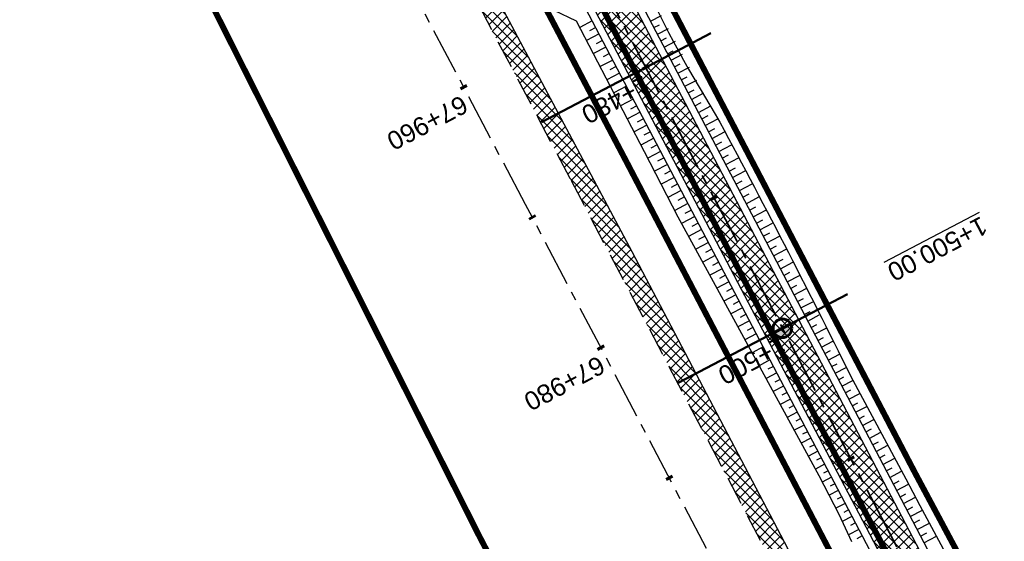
# Model space of a CAD drawing. Header units: metres. Extents: x 7529682 to 7533711, y 5721195 to 5727842.
# Tile 153 of 232: x 7530367 to 7530434, y 5726458 to 5726493. Entities that reach past the tile are written whole.
import ezdxf

# ---------------------------------------------------------------- set-up
doc = ezdxf.new("R2010")
doc.units = ezdxf.units.M
for name, pattern in [('817-dzialki-09-05-04$0$HIDDEN', [0.375, 0.25, -0.125]), ('ACAD_ISO05W100', [33, 24, -3, 0, -3, 0, -3]), ('CENTER', [50.8, 31.75, -6.35, 6.35, -6.35]), ('CENTER2', [28.575, 19.05, -3.175, 3.175, -3.175]), ('HIDDEN', [9.525, 6.35, -3.175])]:
    doc.linetypes.add(name, pattern=pattern)
for name, color, linetype in [('C-DROGI-SYTUACJA', 7, 'Continuous'), ('C-DROGI-SYTUACJA-ETYKIETY', 7, 'Continuous'), ('D-hatch-pobocza', 131, 'Continuous'), ('D-pobocza', 60, 'Continuous'), ('D-rowy', 160, 'Continuous'), ('D-skarpa', 2, 'Continuous'), ('D-skarpa-kreskowanie', 2, 'Continuous')]:
    doc.layers.add(name, color=color, linetype=linetype)
for name, color, linetype, lineweight, true_color in [('D-hatch-ciag-pieszo-rowerowy', 7, 'Continuous', 13, 0xff9f80), ('D-LR-etap-III', 7, '817-dzialki-09-05-04$0$HIDDEN', 50, 0x00008f), ('D-przekroje-pop', 7, 'Continuous', 50, 0x000099)]:
    doc.layers.add(name, color=color, linetype=linetype, lineweight=lineweight, true_color=true_color)
for name, color, linetype, lineweight in [('D-krawędzie', 3, 'Continuous', 30), ('D-obrzeża', 2, 'Continuous', 30), ('D-oś', 10, 'CENTER', 30), ('D-pas-drogowy', 7, 'ACAD_ISO05W100', 50)]:
    doc.layers.add(name, color=color, linetype=linetype, lineweight=lineweight)
doc.layers.add('poprzeczki', color=7, linetype='Continuous', true_color=0x0000c7)
doc.styles.get("Standard").update_dxf_attribs({"font": 'arial.ttf'})
pattern_1 = [(45, (0, 0), (-0.33675960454, 0.33675960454), []), (135, (0, 0), (-0.33675960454, -0.33675960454), [])]

# ---------------------------------------------------------------- blocks, each defined once
blk = doc.blocks.new('AeccTickLine')
at = {"color": 0, "linetype": 'ByBlock', "lineweight": -2}
blk.add_line((0, 1), (0, -1), dxfattribs=at)
blk = doc.blocks.new('kilometraz')
at = {"linetype": 'ByBlock', "lineweight": -2}
blk.add_hatch(color=0, dxfattribs=at).paths.add_polyline_path([(0, -0.28125, 0.41421356), (0.28125, 0, 0.41421356), (0, 0.28125)])
at = {"color": 0, "linetype": 'ByBlock', "lineweight": -2}
blk.add_line((0, 0.28125), (0, -0.28125), dxfattribs=at)
blk.add_circle((0, 0), 0.28125, dxfattribs=at)

msp = doc.modelspace()

# ---------------------------------------------------------------- hatches: boundary and pattern name
at = {"layer": 'D-hatch-ciag-pieszo-rowerowy'}
h = msp.add_hatch(dxfattribs=at)
h.set_pattern_fill('ANSI37', color=256, scale=0.15, style=0)
h.set_pattern_definition(pattern_1)
h.paths.add_polyline_path([(7530404.057, 5726502.584), (7530380.911, 5726546.861), (7530371.746, 5726564.106), (7530368.841, 5726564.244), (7530378.7, 5726545.696), (7530401.842, 5726501.425), (7530423.333, 5726460.444), (7530443.712, 5726421.565), (7530466.681, 5726377.574), (7530482.337, 5726347.963), (7530485.291, 5726347.724), (7530468.894, 5726378.737), (7530445.927, 5726422.724), (7530425.547, 5726461.605)])
at = {"layer": 'D-hatch-pobocza'}
h = msp.add_hatch(dxfattribs=at)
h.set_pattern_fill('ANSI37', color=256, scale=0.15, style=0)
h.set_pattern_definition(pattern_1)
h.paths.add_polyline_path([(7530484.05, 5726334.34), (7530471.92, 5726357.11), (7530458.95, 5726381.07), (7530447.57, 5726403.23), (7530435.55, 5726425.46), (7530424.34, 5726446.96), (7530408.22, 5726477.68), (7530396.72, 5726499.26), (7530381.74, 5726527.87), (7530371.44, 5726547.5), (7530359.58, 5726569.81), (7530349.42, 5726588.72), (7530332.29, 5726621.37), (7530323.72, 5726638.05), (7530306.54, 5726670.82), (7530298.56, 5726686.33), (7530287.26, 5726707.54), (7530284.291, 5726713.261), (7530282.67, 5726712.404), (7530284.501, 5726708.94), (7530291.376, 5726695.94), (7530296.046, 5726687.107), (7530304.464, 5726671.187), (7530316.604, 5726648.181), (7530333.058, 5726617.014), (7530350.004, 5726585.006), (7530367.258, 5726552.316), (7530385.763, 5726517.235), (7530404.054, 5726482.546), (7530421.087, 5726450.182), (7530442.442, 5726409.661), (7530463.421, 5726369.85), (7530489.269, 5726320.828), (7530506.412, 5726288.291), (7530524.315, 5726254.784), (7530540.549, 5726224.891), (7530548.273, 5726210.669), (7530551.697, 5726207.035), (7530543.21, 5726222.9), (7530538.34, 5726232.11), (7530533.7, 5726240.35), (7530511.95, 5726280.97), (7530499.24, 5726305.31)])

# ---------------------------------------------------------------- linework, layer by layer
at = {"layer": 'C-DROGI-SYTUACJA', "color": 10, "linetype": 'CENTER2', "lineweight": 35, "ltscale": 0.2}
msp.add_lwpolyline([(7530322.484, 5726654.998), (7530339.922, 5726621.886), (7530356.842, 5726589.483), (7530379.806, 5726546.279), (7530402.949, 5726502.005), (7530424.44, 5726461.025), (7530444.82, 5726422.144), (7530467.787, 5726378.156)], dxfattribs=at)
at = {"layer": 'D-krawędzie', "linetype": 'HIDDEN', "ltscale": 0.3}
msp.add_lwpolyline([(7530304.464, 5726671.187), (7530316.604, 5726648.181), (7530333.058, 5726617.014), (7530350.004, 5726585.006), (7530367.258, 5726552.316), (7530385.763, 5726517.235), (7530404.054, 5726482.546), (7530421.087, 5726450.182), (7530442.442, 5726409.661), (7530463.421, 5726369.85), (7530489.269, 5726320.828), (7530506.412, 5726288.291), (7530524.315, 5726254.784), (7530540.549, 5726224.891), (7530548.24, 5726210.73)], dxfattribs=at)
at = {"layer": 'D-LR-etap-III', "ltscale": 10, "flags": 128}
msp.add_lwpolyline([(7531750.474, 5723895.103, 0.4, 0.4, 0), (7531750.505, 5723895.13, 0.4, 0.4, 0), (7531682.71, 5724022.92, 0.4, 0.4, 0), (7531619.177, 5724147.204, 0.4, 0.4, 0), (7531592.309, 5724198.489, 0.4, 0.4, 0), (7531553.264, 5724272.919, 0.4, 0.4, 0), (7531504.02, 5724366.79, 0.4, 0.4, 0), (7531482.09, 5724407.62, 0.4, 0.4, 0), (7531412.35, 5724541.183, 0.4, 0.4, 0), (7531388.464, 5724586.93, 0.4, 0.4, 0), (7531345.12, 5724669.94, 0.4, 0.4, 0), (7531127.66, 5725081.67, 0.4, 0.4, 0), (7531059.253, 5725211.041, 0.4, 0.4, 0), (7531008.007, 5725307.954, 0.4, 0.4, 0), (7530964.182, 5725390.836, 0.4, 0.4, 0), (7530914.557, 5725484.684, 0.4, 0.4, 0), (7530865.243, 5725577.494, 0.4, 0.4, 0), (7530840.085, 5725624.059, 0.4, 0.4, 0), (7530802.56, 5725694.925, 0.4, 0.4, 0), (7530755.54, 5725787.51, 0.4, 0.4, 0), (7530708.718, 5725876.303, 0.4, 0.4, 0), (7530695.12, 5725902.09, 0.4, 0.4, 0), (7530642.914, 5726001.078, 0.4, 0.4, 0), (7530634.935, 5726016.147, 0.4, 0.4, 0), (7530610.82, 5726061.93, 0.4, 0.4, 0), (7530610.82, 5726061.93, 0.4, 0.4, 0), (7530607.21, 5726063.51, 0.4, 0.4, 0), (7530597.42, 5726080.68, 0.4, 0.4, 0), (7530591.16, 5726088.44, 0.4, 0.4, 0), (7530581.28, 5726107.21, 0.4, 0.4, 0), (7530571.29, 5726130.56, 0.4, 0.4, 0), (7530549.555, 5726171.527, 0.4, 0.4, 0), (7530531.014, 5726206.474, 0.4, 0.4, 0), (7530516.461, 5726236.017, 0.4, 0.4, 0), (7530500.799, 5726266.141, 0.4, 0.4, 0), (7530491.35, 5726283.94, 0.4, 0.4, 0), (7530482.4, 5726303.41, 0.4, 0.4, 0), (7530482.4, 5726303.41, 0.4, 0.4, 0), (7530450.41, 5726357.28, 0.4, 0.4, 0), (7530397.759, 5726458.5, 0.4, 0.4, 0), (7530334.708, 5726583.665, 0.4, 0.4, 0), (7530303.939, 5726645.168, 0.4, 0.4, 0), (7530300.51, 5726651.778, 0.4, 0.4, 0), (7530289.214, 5726671.967, 0.4, 0.4, 0), (7530281.54, 5726685.57, 0.4, 0.4, 0), (7530261.371, 5726724.163, 0.4, 0.4, 0), (7530254.03, 5726738.21, 0.4, 0.4, 0), (7530197.22, 5726845.06, 0.4, 0.4, 0), (7530194.71, 5726849.15, 0.4, 0.4, 0), (7530195.92, 5726850.75, 0.4, 0.4, 0), (7530170.547, 5726892.961, 0.4, 0.4, 0), (7530143.175, 5726945.066, 0.4, 0.4, 0), (7530105.06, 5727018.32, 0.4, 0.4, 0), (7530100.06, 5727027.16, 0.4, 0.4, 0), (7530062.319, 5727099.625, 0.4, 0.4, 0), (7530015.379, 5727189.42, 0.4, 0.4, 0), (7529983.208, 5727250.207, 0.4, 0.4, 0), (7529953.284, 5727306.747, 0.4, 0.4, 0), (7529900.671, 5727406.159, 0.4, 0.4, 0), (7529890.63, 5727425.131, 0.4, 0.4, 0), (7529875.155, 5727454.426, 0.4, 0.4, 0), (7529857.56, 5727487.787, 0.4, 0.4, 0), (7529835.194, 5727530.193, 0.4, 0.4, 0), (7529811.741, 5727574.662, 0.4, 0.4, 0), (7529792.102, 5727611.923, 0.4, 0.4, 0), (7529768.066, 5727657.47, 0.4, 0.4, 0), (7529755.211, 5727682.131, 0.4, 0.4, 0), (7529753.31, 5727681.13, 0.4, 0.4, 0), (7529739.21, 5727707.77, 0.4, 0.4, 0), (7529735.395, 5727711.252, 0.4, 0.4, 0), (7529725.42, 5727730.2, 0.4, 0.4, 0), (7529723.55, 5727729.88, 0.4, 0.4, 0), (7529695.567, 5727782.932, 0.4, 0.4, 0), (7529717.68, 5727794.024, 0.4, 0.4, 0), (7529736.275, 5727758.647, 0.4, 0.4, 0), (7529736.275, 5727758.647, 0.4, 0.4, 0), (7529744.511, 5727750.406, 0.4, 0.4, 0), (7529744.511, 5727750.406, 0.4, 0.4, 0), (7529750.283, 5727738.55, 0.4, 0.4, 0), (7529777.109, 5727687.569, 0.4, 0.4, 0), (7529796.515, 5727651.33, 0.4, 0.4, 0), (7529814.938, 5727616.793, 0.4, 0.4, 0), (7529839.007, 5727572.304, 0.4, 0.4, 0), (7529860.618, 5727532.509, 0.4, 0.4, 0), (7529882.349, 5727491.504, 0.4, 0.4, 0), (7529904.865, 5727449.096, 0.4, 0.4, 0), (7529920.747, 5727418.885, 0.4, 0.4, 0), (7529946.677, 5727368.547, 0.4, 0.4, 0), (7529972.025, 5727320.573, 0.4, 0.4, 0), (7529987.74, 5727290.153, 0.4, 0.4, 0), (7529996.497, 5727273.662, 0.4, 0.4, 0), (7530017.541, 5727234.203, 0.4, 0.4, 0), (7530033.054, 5727204.864, 0.4, 0.4, 0), (7530051.623, 5727170.223, 0.4, 0.4, 0), (7530069.277, 5727137.016, 0.4, 0.4, 0), (7530089.385, 5727097.534, 0.4, 0.4, 0), (7530109.713, 5727060.747, 0.4, 0.4, 0), (7530136.77, 5727011.64, 0.4, 0.4, 0), (7530162.447, 5726962.744, 0.4, 0.4, 0), (7530187.674, 5726916.992, 0.4, 0.4, 0), (7530207.821, 5726879.335, 0.4, 0.4, 0), (7530230.626, 5726834.519, 0.4, 0.4, 0), (7530262.288, 5726776.618, 0.4, 0.4, 0), (7530277.51, 5726760.213, 0.4, 0.4, 0), (7530286.037, 5726744.107, 0.4, 0.4, 0), (7530288.097, 5726735.884, 0.4, 0.4, 0), (7530290.394, 5726725.047, 0.4, 0.4, 0), (7530296.177, 5726713.583, 0.4, 0.4, 0), (7530302.726, 5726701.182, 0.4, 0.4, 0), (7530325.685, 5726657.466, 0.4, 0.4, 0), (7530343.244, 5726623.649, 0.4, 0.4, 0), (7530360.23, 5726591.747, 0.4, 0.4, 0), (7530383.209, 5726548.059, 0.4, 0.4, 0), (7530406.018, 5726503.606, 0.4, 0.4, 0), (7530427.465, 5726462.62, 0.4, 0.4, 0), (7530447.928, 5726424.388, 0.4, 0.4, 0), (7530471.127, 5726379.921, 0.4, 0.4, 0), (7530490.501, 5726343.033, 0.4, 0.4, 0), (7530509.499, 5726306.733, 0.4, 0.4, 0), (7530529.89, 5726267.244, 0.4, 0.4, 0), (7530543.852, 5726238.99, 0.4, 0.4, 0), (7530554.809, 5726218.944, 0.4, 0.4, 0), (7530559.027, 5726212.223, 0.4, 0.4, 0), (7530563.061, 5726206.41, 0.4, 0.4, 0), (7530566.934, 5726200.464, 0.4, 0.4, 0), (7530569.771, 5726194.902, 0.4, 0.4, 0), (7530571.473, 5726191.282, 0.4, 0.4, 0), (7530572.839, 5726188.025, 0.4, 0.4, 0), (7530575.295, 5726182.035, 0.4, 0.4, 0), (7530579.737, 5726173.306, 0.4, 0.4, 0), (7530583.3, 5726167.41, 0.4, 0.4, 0), (7530593.4, 5726163.33, 0.4, 0.4, 0), (7530598.618, 5726155.264, 0.4, 0.4, 0), (7530608.258, 5726140.497, 0.4, 0.4, 0), (7530603.27, 5726136.83, 0.4, 0.4, 0), (7530606.53, 5726131.84, 0.4, 0.4, 0), (7530604.239, 5726124.217, 0.4, 0.4, 0), (7530605.847, 5726121.63, 0.4, 0.4, 0), (7530608.972, 5726116.164, 0.4, 0.4, 0), (7530618.114, 5726097.791, 0.4, 0.4, 0), (7530651.213, 5726034.96, 0.4, 0.4, 0), (7530670.244, 5725998.611, 0.4, 0.4, 0), (7530698.075, 5725945.953, 0.4, 0.4, 0), (7530716.506, 5725911.305, 0.4, 0.4, 0), (7530735.223, 5725875.667, 0.4, 0.4, 0), (7530752.504, 5725842.155, 0.4, 0.4, 0), (7530778.311, 5725793.501, 0.4, 0.4, 0), (7530797.5, 5725756.382, 0.4, 0.4, 0), (7530812.519, 5725728.289, 0.4, 0.4, 0), (7530820.039, 5725713.16, 0.4, 0.4, 0), (7530822.422, 5725710.194, 0.4, 0.4, 0), (7530833.155, 5725688.801, 0.4, 0.4, 0), (7530849.629, 5725656.159, 0.4, 0.4, 0), (7530867.983, 5725621.964, 0.4, 0.4, 0), (7530872.63, 5725612.888, 0.4, 0.4, 0), (7530880.354, 5725597.595, 0.4, 0.4, 0), (7530883.839, 5725593.389, 0.4, 0.4, 0), (7530891.782, 5725587.763, 0.4, 0.4, 0), (7530895.039, 5725584.281, 0.4, 0.4, 0), (7530897.034, 5725580.941, 0.4, 0.4, 0), (7530900.952, 5725579.946, 0.4, 0.4, 0), (7530904.81, 5725571.977, 0.4, 0.4, 0), (7530903.682, 5725568.566, 0.4, 0.4, 0), (7530908.901, 5725558.845, 0.4, 0.4, 0), (7530910.252, 5725545.672, 0.4, 0.4, 0), (7530912.873, 5725538.646, 0.4, 0.4, 0), (7530945.278, 5725478.464, 0.4, 0.4, 0), (7530959.692, 5725450.246, 0.4, 0.4, 0), (7531002.827, 5725368.192, 0.4, 0.4, 0), (7531044.704, 5725290.314, 0.4, 0.4, 0), (7531064.099, 5725253.213, 0.4, 0.4, 0), (7531083.01, 5725216.678, 0.4, 0.4, 0), (7531113.013, 5725158.466, 0.4, 0.4, 0), (7531137.364, 5725113.071, 0.4, 0.4, 0), (7531150.831, 5725086.712, 0.4, 0.4, 0), (7531159.746, 5725076.641, 0.4, 0.4, 0), (7531166.31, 5725074.58, 0.4, 0.4, 0), (7531172.29, 5725062.58, 0.4, 0.4, 0), (7531170.59, 5725055.606, 0.4, 0.4, 0), (7531173.733, 5725044.081, 0.4, 0.4, 0), (7531215.342, 5724964.86, 0.4, 0.4, 0), (7531238.054, 5724921.685, 0.4, 0.4, 0), (7531262.39, 5724875.283, 0.4, 0.4, 0), (7531295.587, 5724811.266, 0.4, 0.4, 0), (7531348.488, 5724712.363, 0.4, 0.4, 0), (7531363.741, 5724682.684, 0.4, 0.4, 0), (7531366.987, 5724675.865, 0.4, 0.4, 0), (7531382.541, 5724646.111, 0.4, 0.4, 0), (7531401.299, 5724610.875, 0.4, 0.4, 0), (7531428.965, 5724558.862, 0.4, 0.4, 0), (7531449.111, 5724520.398, 0.4, 0.4, 0), (7531477.293, 5724465.831, 0.4, 0.4, 0), (7531500.996, 5724421.113, 0.4, 0.4, 0), (7531512.122, 5724400.549, 0.4, 0.4, 0), (7531513.782, 5724396.757, 0.4, 0.4, 0), (7531526.32, 5724379.39, 0.4, 0.4, 0), (7531566.784, 5724302.736, 0.4, 0.4, 0), (7531578.579, 5724282.775, 0.4, 0.4, 0), (7531584.233, 5724273.111, 0.4, 0.4, 0), (7531590.109, 5724263.508, 0.4, 0.4, 0), (7531593.028, 5724258.771, 0.4, 0.4, 0), (7531595.712, 5724254.227, 0.4, 0.4, 0), (7531601.66, 5724243.898, 0.4, 0.4, 0), (7531606.098, 5724235.986, 0.4, 0.4, 0), (7531609.382, 5724230.799, 0.4, 0.4, 0), (7531611.58, 5724227.671, 0.4, 0.4, 0), (7531612.708, 5724225.864, 0.4, 0.4, 0), (7531618.665, 5724214.481, 0.4, 0.4, 0), (7531619.886, 5724212.334, 0.4, 0.4, 0), (7531620.932, 5724210.787, 0.4, 0.4, 0), (7531623.519, 5724207.112, 0.4, 0.4, 0), (7531626.144, 5724203.613, 0.4, 0.4, 0), (7531632.023, 5724196.486, 0.4, 0.4, 0), (7531653.949, 5724152.618, 0.4, 0.4, 0), (7531656.751, 5724143.104, 0.4, 0.4, 0), (7531659.614, 5724133.255, 0.4, 0.4, 0), (7531661.627, 5724128.646, 0.4, 0.4, 0.010938), (7531674.315, 5724101.435, 0.4, 0.4, 0), (7531685.138, 5724081.408, 0.4, 0.4, 0), (7531692.16, 5724066.277, 0.4, 0.4, 0), (7531699.662, 5724051.388, 0.4, 0.4, 0), (7531704.481, 5724040.809, 0.4, 0.4, 0), (7531704.481, 5724040.809, 0.4, 0.4, 0), (7531704.401, 5724037.369, 0.4, 0.4, 0), (7531720.384, 5724003.441, 0.4, 0.4, 0), (7531728.799, 5723986.206, 0.4, 0.4, 0), (7531733.238, 5723977.193, 0.4, 0.4, 0), (7531736.75, 5723969.505, 0.4, 0.4, 0), (7531737.336, 5723968.519, 0.4, 0.4, 0), (7531738.285, 5723967.699, 0.4, 0.4, 0), (7531742.181, 5723962.346, 0.4, 0.4, 0), (7531744.286, 5723958.616, 0.4, 0.4, 0), (7531755.393, 5723944.193, 0.4, 0.4, 0), (7531758.69, 5723936.76, 0.4, 0.4, 0), (7531780.08, 5723929.25, 0.4, 0.4, 0), (7531792.612, 5723906.338, 0.4, 0.4, 0), (7531792.612, 5723906.338, 0.4, 0.4, 0), (7531756.962, 5723883.055, 0.4, 0.4, 0), (7531750.46, 5723895.13, 0.4, 0.4, 0), (7531750.46, 5723895.13, 0, 0, 0)], format="xyseb", dxfattribs=at)
at = {"layer": 'D-obrzeża'}
for points in [[(7530323.59, 5726655.581), (7530341.029, 5726622.467), (7530357.948, 5726590.066), (7530380.911, 5726546.861), (7530404.057, 5726502.584), (7530425.547, 5726461.605), (7530445.927, 5726422.724), (7530468.894, 5726378.737)], [(7530321.378, 5726654.416), (7530338.815, 5726621.306), (7530355.736, 5726588.901), (7530378.7, 5726545.696), (7530401.842, 5726501.425), (7530423.333, 5726460.444), (7530443.712, 5726421.565), (7530466.681, 5726377.574)]]:
    msp.add_lwpolyline(points, dxfattribs=at)
at = {"layer": 'D-oś', "ltscale": 0.1}
msp.add_lwpolyline([(7530594.845, 5726110.895), (7530540.21, 5726214.45), (7530503.32, 5726286.651), (7530486.173, 5726319.196), (7530460.325, 5726368.218), (7530439.346, 5726408.03), (7530417.989, 5726448.552), (7530400.958, 5726480.914), (7530382.667, 5726515.602), (7530364.162, 5726550.682), (7530346.91, 5726583.371), (7530329.964, 5726615.378), (7530313.508, 5726646.548), (7530301.37, 5726669.551)], dxfattribs=at)
at = {"layer": 'D-pas-drogowy', "ltscale": 0.2, "flags": 128}
msp.add_lwpolyline([(7531633.019, 5724182.834, 0.4, 0.4, 0), (7531617.559, 5724211.608, 0.4, 0.4, 0), (7531566.784, 5724302.736, 0.4, 0.4, 0), (7531538.419, 5724356.47, 0.4, 0.4, 0), (7531526.32, 5724379.39, 0.4, 0.4, 0), (7531516.102, 5724393.607, 0.4, 0.4, 0.001485), (7531513.78, 5724396.838, 0.4, 0.4, 0), (7531501.87, 5724413.41, 0.4, 0.4, 0), (7531474.926, 5724464.508, 0.4, 0.4, 0), (7531446.2, 5724518.992, 0.4, 0.4, 0), (7531424.962, 5724559.262, 0.4, 0.4, 0), (7531398.444, 5724609.566, 0.4, 0.4, 0), (7531379.647, 5724645.216, 0.4, 0.4, 0), (7531365.23, 5724672.56, 0.4, 0.4, 0), (7531341.306, 5724717.915, 0.4, 0.4, 0), (7531312.9, 5724771.789, 0.4, 0.4, 0), (7531292.591, 5724810.307, 0.4, 0.4, 0), (7531259.392, 5724873.271, 0.4, 0.4, 0), (7531233.74, 5724921.923, 0.4, 0.4, 0), (7531203.073, 5724980.092, 0.4, 0.4, 0), (7531173.471, 5725036.225, 0.4, 0.4, 0), (7531168.27, 5725046.09, 0.4, 0.4, 0), (7531172.29, 5725062.58, 0.4, 0.4, 0), (7531166.31, 5725074.58, 0.4, 0.4, 0), (7531150.32, 5725079.6, 0.4, 0.4, 0), (7531141.5, 5725096.43, 0.4, 0.4, 0), (7531109.312, 5725157.814, 0.4, 0.4, 0), (7531086.641, 5725201.048, 0.4, 0.4, 0), (7531059.198, 5725253.384, 0.4, 0.4, 0), (7531028.207, 5725312.489, 0.4, 0.4, 0), (7530999.105, 5725367.99, 0.4, 0.4, 0), (7530956.248, 5725449.725, 0.4, 0.4, 0), (7530924.398, 5725510.464, 0.4, 0.4, 0), (7530897.51, 5725561.74, 0.4, 0.4, 0), (7530894.46, 5725566.14, 0.4, 0.4, 0), (7530892.16, 5725570.49, 0.4, 0.4, 0), (7530869.363, 5725613.307, 0.4, 0.4, 0), (7530861.694, 5725627.705, 0.4, 0.4, 0), (7530852.74, 5725644.52, 0.4, 0.4, 0), (7530831.51, 5725684.2, 0.4, 0.4, 0), (7530811.13, 5725722.52, 0.4, 0.4, 0), (7530792.348, 5725757.941, 0.4, 0.4, 0), (7530768.03, 5725803.8, 0.4, 0.4, 0), (7530748.769, 5725840.179, 0.4, 0.4, 0), (7530727.7, 5725879.97, 0.4, 0.4, 0), (7530712.098, 5725909.545, 0.4, 0.4, 0), (7530693.644, 5725944.645, 0.4, 0.4, 0), (7530665.702, 5725997.539, 0.4, 0.4, 0), (7530641.76, 5726042.88, 0.4, 0.4, 0), (7530616.5, 5726091.48, 0.4, 0.4, 0), (7530604.628, 5726114.32, 0.4, 0.4, -0.007763), (7530602.5, 5726118.43, 0.4, 0.4, 0), (7530603.992, 5726123.395, 0.4, 0.4, 0), (7530606.53, 5726131.84, 0.4, 0.4, 0), (7530603.27, 5726136.83, 0.4, 0.4, 0), (7530593.776, 5726151.369, 0.4, 0.4, 0), (7530590.203, 5726156.84, 0.4, 0.4, 0), (7530583.3, 5726167.41, 0.4, 0.4, 0), (7530580.578, 5726170.428, 0.4, 0.4, 0), (7530575.85, 5726175.67, 0.4, 0.4, 0), (7530569.01, 5726186.66, 0.4, 0.4, 0), (7530562.555, 5726199.189, 0.4, 0.4, 0), (7530555.67, 5726211.39, 0.4, 0.4, 0), (7530548.29, 5726224.23, 0.4, 0.4, 0), (7530540.58, 5726237.71, 0.4, 0.4, 0), (7530532.68, 5726252.65, 0.4, 0.4, 0), (7530524.06, 5726269.35, 0.4, 0.4, 0), (7530502.82, 5726309.91, 0.4, 0.4, 0), (7530488.83, 5726336.63, 0.4, 0.4, 0), (7530466.03, 5726380.16, 0.4, 0.4, 0), (7530438.47, 5726432.77, 0.4, 0.4, 0), (7530424.53, 5726459.09, 0.4, 0.4, 0), (7530401.63, 5726502.97, 0.4, 0.4, 0), (7530383.38, 5726538.06, 0.4, 0.4, 0), (7530353.97, 5726593.52, 0.4, 0.4, 0), (7530338.47, 5726622.74, 0.4, 0.4, 0), (7530322.01, 5726653.88, 0.4, 0.4, 0), (7530297.54, 5726700.33, 0.4, 0.4, 0), (7530287.38, 5726719.6, 0.4, 0.4, 0), (7530285.95, 5726722.316, 0.4, 0.4, 0), (7530280.26, 5726733.12, 0.4, 0.4, 0), (7530266.73, 5726758.74, 0.4, 0.4, 0), (7530260.42, 5726770.47, 0.4, 0.4, 0), (7530253.25, 5726783.82, 0.4, 0.4, 0), (7530244.95, 5726799.33, 0.4, 0.4, 0), (7530239.39, 5726808.49, 0.4, 0.4, 0), (7530238.29, 5726807.9, 0.4, 0.4, 0), (7530218.11, 5726850.67, 0.4, 0.4, 0), (7530175.907, 5726928.168, 0.4, 0.4, 0), (7530096.68, 5727076.15, 0.4, 0.4, 0), (7530094.68, 5727079.89, 0.4, 0.4, 0), (7530064.597, 5727135.523, 0.4, 0.4, 0), (7530046.731, 5727168.892, 0.4, 0.4, 0), (7530025.803, 5727208.461, 0.4, 0.4, 0), (7530012.847, 5727232.979, 0.4, 0.4, 0), (7529994.15, 5727268.45, 0.4, 0.4, 0), (7529981.671, 5727291.93, 0.4, 0.4, 0), (7529949.89, 5727351.73, 0.4, 0.4, 0), (7529924.75, 5727399.03, 0.4, 0.4, 0), (7529915.516, 5727417.1, 0.4, 0.4, 0), (7529885.83, 5727475.19, 0.4, 0.4, 0), (7529862.56, 5727519.97, 0.4, 0.4, 0), (7529852.985, 5727538.191, 0.4, 0.4, 0), (7529836.513, 5727569.511, 0.4, 0.4, 0), (7529815.369, 5727609.141, 0.4, 0.4, 0), (7529792.795, 5727651.247, 0.4, 0.4, 0), (7529774.199, 5727685.858, 0.4, 0.4, 0), (7529746.966, 5727736.059, 0.4, 0.4, 0), (7529733.92, 5727757.62, 0.4, 0.4, 0), (7529708.607, 5727806.389, 0.4, 0.4, 0), (7529688.492, 5727796.345, 0.4, 0.4, 0), (7529723.55, 5727729.88, 0.4, 0.4, 0), (7529725.42, 5727730.2, 0.4, 0.4, 0), (7529735.38, 5727711.28, 0.4, 0.4, 0), (7529739.21, 5727707.77, 0.4, 0.4, 0), (7529753.31, 5727681.13, 0.4, 0.4, 0), (7529755.178, 5727682.114, 0.4, 0.4, 0), (7529792.102, 5727611.923, 0.4, 0.4, 0), (7529811.741, 5727574.662, 0.4, 0.4, 0), (7529835.194, 5727530.193, 0.4, 0.4, 0), (7529857.56, 5727487.787, 0.4, 0.4, 0), (7529875.155, 5727454.426, 0.4, 0.4, 0), (7529890.63, 5727425.131, 0.4, 0.4, 0), (7529900.671, 5727406.159, 0.4, 0.4, 0), (7529953.284, 5727306.747, 0.4, 0.4, 0), (7529983.208, 5727250.207, 0.4, 0.4, 0), (7530015.379, 5727189.42, 0.4, 0.4, 0), (7530062.319, 5727099.625, 0.4, 0.4, 0), (7530100.06, 5727027.16, 0.4, 0.4, 0), (7530105.06, 5727018.32, 0.4, 0.4, 0), (7530143.175, 5726945.066, 0.4, 0.4, 0), (7530170.547, 5726892.961, 0.4, 0.4, 0), (7530195.92, 5726850.75, 0.4, 0.4, 0), (7530194.71, 5726849.15, 0.4, 0.4, 0), (7530197.22, 5726845.06, 0.4, 0.4, 0), (7530254.03, 5726738.21, 0.4, 0.4, 0), (7530261.371, 5726724.163, 0.4, 0.4, 0), (7530281.54, 5726685.57, 0.4, 0.4, 0), (7530289.214, 5726671.967, 0.4, 0.4, 0), (7530300.51, 5726651.778, 0.4, 0.4, 0), (7530303.939, 5726645.168, 0.4, 0.4, 0), (7530334.708, 5726583.665, 0.4, 0.4, 0), (7530397.759, 5726458.5, 0.4, 0.4, 0), (7530450.41, 5726357.28, 0.4, 0.4, 0), (7530482.4, 5726303.41, 0.4, 0.4, 0), (7530483.688, 5726301.003, 0.4, 0.4, 0), (7530491.35, 5726283.94, 0.4, 0.4, 0), (7530512.67, 5726243.78, 0.4, 0.4, 0), (7530529.43, 5726209.46, 0.4, 0.4, 0), (7530571.29, 5726130.56, 0.4, 0.4, 0), (7530581.28, 5726107.21, 0.4, 0.4, 0), (7530591.16, 5726088.44, 0.4, 0.4, 0), (7530597.42, 5726080.68, 0.4, 0.4, 0), (7530607.21, 5726063.51, 0.4, 0.4, 0), (7530610.82, 5726061.93, 0.4, 0.4, 0), (7530634.935, 5726016.147, 0.4, 0.4, 0), (7530642.914, 5726001.078, 0.4, 0.4, 0), (7530695.12, 5725902.09, 0.4, 0.4, 0), (7530708.718, 5725876.303, 0.4, 0.4, 0), (7530755.54, 5725787.51, 0.4, 0.4, 0), (7530802.56, 5725694.925, 0.4, 0.4, 0), (7530840.085, 5725624.059, 0.4, 0.4, 0), (7530865.243, 5725577.494, 0.4, 0.4, 0), (7530914.557, 5725484.684, 0.4, 0.4, 0), (7530964.182, 5725390.836, 0.4, 0.4, 0), (7531008.007, 5725307.954, 0.4, 0.4, 0), (7531059.253, 5725211.041, 0.4, 0.4, 0), (7531127.66, 5725081.67, 0.4, 0.4, 0), (7531345.12, 5724669.94, 0.4, 0.4, 0), (7531388.464, 5724586.93, 0.4, 0.4, 0), (7531412.35, 5724541.183, 0.4, 0.4, 0), (7531482.09, 5724407.62, 0.4, 0.4, 0), (7531504.02, 5724366.79, 0.4, 0.4, 0), (7531519.374, 5724337.52, 0.4, 0.4, 0), (7531563.749, 5724252.932, 0.4, 0.4, 0), (7531602.175, 5724179.681, 0.4, 0.4, 0), (7531619.177, 5724147.204, 0.4, 0.4, 0), (7531625.038, 5724135.635, 0.4, 0.4, 0), (7531656.796, 5724073.316, 0.4, 0.4, 0), (7531675.12, 5724037.36, 0.4, 0.4, 0), (7531682.71, 5724022.92, 0.4, 0.4, 0), (7531705.565, 5723979.811, 0.4, 0.4, 0), (7531736.606, 5723921.262, 0.4, 0.4, 0), (7531750.46, 5723895.13, 0.4, 0.4, 0), (7531740.77, 5723886.56, 0.4, 0.4, 0), (7531732.86, 5723885, 0.4, 0.4, 0), (7531722.18, 5723887.77, 0.4, 0.4, 0), (7531729.87, 5723862.17, 0.4, 0.4, 0), (7531742.92, 5723861.93, 0.4, 0.4, 0), (7531763.71, 5723859.52, 0.4, 0.4, 0), (7531768.42, 5723854.12, 0.4, 0.4, 0), (7531787.42, 5723817.97, 0.4, 0.4, 0), (7531795.57, 5723809.82, 0.4, 0.4, 0), (7531816.347, 5723819.85, 0.4, 0.4, 0), (7531816.347, 5723819.85, 0.4, 0.4, 0), (7531805.06, 5723843.23, 0.4, 0.4, 0), (7531803.61, 5723886.23, 0.4, 0.4, 0), (7531803.61, 5723886.23, 0.4, 0.4, 0), (7531780.08, 5723929.25, 0.4, 0.4, 0), (7531758.69, 5723936.76, 0.4, 0.4, 0), (7531749.359, 5723946.412, 0.4, 0.4, 0), (7531742.71, 5723953.29, 0.4, 0.4, 0), (7531735.177, 5723967.878, 0.4, 0.4, 0), (7531722.37, 5723992.68, 0.4, 0.4, 0), (7531705.042, 5724030.886, 0.4, 0.4, 0), (7531699.47, 5724043.17, 0.4, 0.4, 0), (7531692.69, 5724058.11, 0.4, 0.4, 0), (7531679.672, 5724084.017, 0.4, 0.4, 0), (7531674.55, 5724094.21, 0.4, 0.4, 0), (7531666.633, 5724114.003, 0.4, 0.4, 0), (7531649, 5724153.82, 0.4, 0.4, 0), (7531641.49, 5724149.34, 0.4, 0.4, 0), (7531626.04, 5724179.34, 0.4, 0.4, 0), (7531633.03, 5724182.84, 0, 0, 0)], format="xyseb", dxfattribs=at)
at = {"layer": 'D-pobocza'}
msp.add_lwpolyline([(7530548.273, 5726210.669), (7530551.697, 5726207.035), (7530543.21, 5726222.9), (7530538.34, 5726232.11), (7530533.7, 5726240.35), (7530511.95, 5726280.97), (7530499.24, 5726305.31), (7530484.05, 5726334.34), (7530471.92, 5726357.11), (7530458.95, 5726381.07), (7530447.57, 5726403.23), (7530435.55, 5726425.46), (7530424.34, 5726446.96), (7530408.22, 5726477.68), (7530396.72, 5726499.26), (7530381.74, 5726527.87), (7530371.44, 5726547.5), (7530359.58, 5726569.81), (7530349.42, 5726588.72), (7530332.29, 5726621.37), (7530323.72, 5726638.05), (7530306.54, 5726670.82)], dxfattribs=at)
for points in [[(7530324.032, 5726655.814), (7530341.472, 5726622.699), (7530358.39, 5726590.299), (7530381.354, 5726547.095), (7530404.5, 5726502.816), (7530425.99, 5726461.837), (7530446.37, 5726422.955), (7530469.336, 5726378.97), (7530488.808, 5726342.142), (7530507.967, 5726305.936), (7530528.543, 5726266.549), (7530543.47, 5726237.456), (7530554.277, 5726217.509, 0.020438), (7530555.929, 5726214.736), (7530563.577, 5726203.019, -0.024166), (7530565.554, 5726199.643), (7530568.768, 5726193.493, -0.021495), (7530570.611, 5726189.564), (7530573.478, 5726182.701, 0.022535), (7530575.38, 5726178.667), (7530582.909, 5726164.407)], [(7530320.936, 5726654.183), (7530338.372, 5726621.074), (7530355.294, 5726588.668), (7530378.258, 5726545.463), (7530401.399, 5726501.193), (7530422.89, 5726460.212), (7530443.269, 5726421.333), (7530466.238, 5726377.342), (7530485.714, 5726340.506), (7530504.869, 5726304.308), (7530525.434, 5726264.939), (7530540.374, 5726235.824), (7530551.248, 5726215.751, 0.020438), (7530552.942, 5726212.908), (7530560.579, 5726201.207, -0.024166), (7530562.508, 5726197.914), (7530565.617, 5726191.967, -0.021495), (7530567.423, 5726188.116), (7530570.292, 5726181.248, 0.022535), (7530572.232, 5726177.133), (7530572.779, 5726176.098)]]:
    msp.add_lwpolyline(points, format="xyb", dxfattribs=at)
at = {"layer": 'D-przekroje-pop'}
for points in [[(7530413.562, 5726492.534), (7530409.134, 5726490.212), (7530402.049, 5726486.497)], [(7530422.85, 5726474.822), (7530418.422, 5726472.5), (7530411.338, 5726468.784)]]:
    msp.add_lwpolyline(points, dxfattribs=at)
at = {"layer": 'D-rowy', "linetype": 'HIDDEN', "ltscale": 0.1, "const_width": 0.4, "flags": 128}
msp.add_lwpolyline([(7530551.499, 5726212.267), (7530543.597, 5726226.236), (7530531.122, 5726249.92), (7530513.079, 5726284.072), (7530493.258, 5726321.227), (7530474.307, 5726357.907), (7530450.222, 5726402.72), (7530429.968, 5726441.454), (7530407.859, 5726483.738), (7530388.275, 5726520.931), (7530367.428, 5726560.809), (7530342.591, 5726608.109), (7530323.482, 5726644.276), (7530301.727, 5726686.325), (7530278.863, 5726729.805), (7530276.238, 5726736.773), (7530276.238, 5726736.773)], dxfattribs=at)
at = {"layer": 'D-skarpa', "linetype": 'Continuous'}
for points in [[(7530380.143, 5726537.119), (7530382.5, 5726532.709), (7530384.855, 5726528.298), (7530391.854, 5726515.031, -0.00276), (7530398.81, 5726501.741), (7530399.595, 5726500.251), (7530401.16, 5726497.322), (7530402.879, 5726494.106), (7530404.414, 5726493.383), (7530409.036, 5726484.515), (7530411.324, 5726480.069), (7530413.717, 5726475.678), (7530420.896, 5726462.506), (7530422.254, 5726459.878), (7530423.117, 5726458.025)], [(7530388.57, 5726535.882), (7530390.877, 5726531.446), (7530393.109, 5726526.971), (7530395.443, 5726522.549), (7530397.681, 5726518.077, 0.0084), (7530404.581, 5726504.758), (7530405.352, 5726503.261), (7530406.873, 5726500.318), (7530408.497, 5726497.052, 0.03166), (7530413.861, 5726487.045, -0.009739), (7530423.043, 5726469.277), (7530426.804, 5726462.265), (7530427.77, 5726460.464), (7530430.133, 5726456.057), (7530432.574, 5726451.692), (7530434.839, 5726447.233), (7530437.225, 5726442.839), (7530439.608, 5726438.443), (7530442.066, 5726434.086), (7530444.398, 5726429.663), (7530446.658, 5726425.202, 0.00053), (7530467.502, 5726385.316)]]:
    msp.add_lwpolyline(points, format="xyb", dxfattribs=at)
at = {"layer": 'D-skarpa-kreskowanie', "linetype": 'Continuous'}
for p, q in [((7530409.459, 5726493.361, 107.748), (7530410.198, 5726493.748, 107.192)), ((7530405.5, 5726493.374, 107.619), (7530404.651, 5726492.928, 106.98)), ((7530409.691, 5726492.918, 107.748), (7530410.064, 5726493.113, 107.467)), ((7530405.964, 5726492.488, 107.619), (7530405.113, 5726492.042, 106.978)), ((7530405.732, 5726492.931, 107.619), (7530405.307, 5726492.708, 107.299)), ((7530409.923, 5726492.475, 107.748), (7530410.676, 5726492.87, 107.181)), ((7530406.196, 5726492.045, 107.619), (7530405.77, 5726491.822, 107.298)), ((7530410.155, 5726492.032, 107.748), (7530410.535, 5726492.231, 107.462)), ((7530410.387, 5726491.589, 107.748), (7530411.154, 5726491.992, 107.17)), ((7530406.429, 5726491.602, 107.618), (7530405.575, 5726491.155, 106.976)), ((7530406.661, 5726491.16, 107.618), (7530406.234, 5726490.935, 107.297)), ((7530410.62, 5726491.147, 107.748), (7530411.007, 5726491.35, 107.456)), ((7530410.852, 5726490.704, 107.747), (7530411.633, 5726491.114, 107.159)), ((7530406.893, 5726490.717, 107.618), (7530406.037, 5726490.268, 106.974)), ((7530411.084, 5726490.261, 107.747), (7530411.479, 5726490.468, 107.45)), ((7530407.357, 5726489.831, 107.618), (7530406.499, 5726489.381, 106.972)), ((7530407.125, 5726490.274, 107.618), (7530406.697, 5726490.049, 107.295)), ((7530411.316, 5726489.818, 107.747), (7530412.114, 5726490.236, 107.147)), ((7530407.59, 5726489.388, 107.618), (7530407.16, 5726489.163, 107.294)), ((7530411.549, 5726489.375, 107.747), (7530411.951, 5726489.587, 107.444)), ((7530411.781, 5726488.933, 107.747), (7530412.594, 5726489.359, 107.135)), ((7530407.822, 5726488.946, 107.617), (7530406.962, 5726488.494, 106.97)), ((7530408.054, 5726488.503, 107.617), (7530407.623, 5726488.277, 107.293)), ((7530412.013, 5726488.49, 107.747), (7530412.423, 5726488.705, 107.437)), ((7530412.245, 5726488.047, 107.746), (7530413.074, 5726488.482, 107.122)), ((7530408.286, 5726488.06, 107.617), (7530407.424, 5726487.608, 106.968)), ((7530412.477, 5726487.604, 107.746), (7530412.896, 5726487.824, 107.431)), ((7530408.751, 5726487.174, 107.617), (7530407.886, 5726486.721, 106.966)), ((7530408.519, 5726487.617, 107.617), (7530408.087, 5726487.391, 107.292)), ((7530412.71, 5726487.161, 107.746), (7530413.554, 5726487.604, 107.11)), ((7530408.983, 5726486.732, 107.616), (7530408.55, 5726486.504, 107.291)), ((7530412.942, 5726486.719, 107.746), (7530413.368, 5726486.942, 107.425)), ((7530413.174, 5726486.276, 107.746), (7530414.03, 5726486.724, 107.102)), ((7530409.215, 5726486.289, 107.616), (7530408.348, 5726485.834, 106.964)), ((7530409.447, 5726485.846, 107.616), (7530409.013, 5726485.618, 107.289)), ((7530413.406, 5726485.833, 107.746), (7530413.834, 5726486.057, 107.423)), ((7530413.638, 5726485.39, 107.745), (7530414.496, 5726485.84, 107.1)), ((7530409.68, 5726485.403, 107.616), (7530408.81, 5726484.947, 106.961)), ((7530413.871, 5726484.947, 107.745), (7530414.3, 5726485.172, 107.422)), ((7530410.144, 5726484.517, 107.616), (7530409.27, 5726484.059, 106.958)), ((7530409.912, 5726484.96, 107.616), (7530409.477, 5726484.732, 107.288)), ((7530414.103, 5726484.505, 107.745), (7530414.962, 5726484.955, 107.099)), ((7530410.608, 5726483.632, 107.615), (7530409.728, 5726483.17, 106.952)), ((7530410.376, 5726484.075, 107.615), (7530409.938, 5726483.845, 107.285)), ((7530414.335, 5726484.062, 107.745), (7530414.765, 5726484.287, 107.421)), ((7530414.567, 5726483.619, 107.745), (7530415.428, 5726484.07, 107.097)), ((7530410.841, 5726483.189, 107.615), (7530410.399, 5726482.957, 107.282)), ((7530414.8, 5726483.176, 107.745), (7530415.23, 5726483.402, 107.42)), ((7530415.032, 5726482.733, 107.744), (7530415.894, 5726483.185, 107.096)), ((7530411.073, 5726482.746, 107.615), (7530410.185, 5726482.281, 106.947)), ((7530411.305, 5726482.303, 107.615), (7530410.86, 5726482.07, 107.28)), ((7530415.264, 5726482.291, 107.744), (7530415.695, 5726482.517, 107.419)), ((7530415.496, 5726481.848, 107.744), (7530416.36, 5726482.301, 107.094)), ((7530411.537, 5726481.861, 107.615), (7530410.643, 5726481.392, 106.942)), ((7530415.728, 5726481.405, 107.744), (7530416.161, 5726481.632, 107.419)), ((7530412.002, 5726480.975, 107.614), (7530411.101, 5726480.503, 106.936)), ((7530411.77, 5726481.418, 107.614), (7530411.321, 5726481.183, 107.277)), ((7530415.961, 5726480.962, 107.744), (7530416.826, 5726481.416, 107.092)), ((7530412.234, 5726480.532, 107.614), (7530411.782, 5726480.295, 107.274)), ((7530416.193, 5726480.519, 107.744), (7530416.626, 5726480.746, 107.418)), ((7530416.425, 5726480.077, 107.743), (7530417.292, 5726480.531, 107.091)), ((7530412.466, 5726480.089, 107.614), (7530411.569, 5726479.619, 106.939)), ((7530412.698, 5726479.647, 107.614), (7530412.254, 5726479.413, 107.279)), ((7530416.657, 5726479.634, 107.743), (7530417.091, 5726479.861, 107.417)), ((7530416.89, 5726479.191, 107.743), (7530417.758, 5726479.646, 107.089)), ((7530412.931, 5726479.204, 107.614), (7530412.048, 5726478.741, 106.949)), ((7530417.122, 5726478.748, 107.743), (7530417.556, 5726478.976, 107.416)), ((7530413.395, 5726478.318, 107.613), (7530412.527, 5726477.863, 106.96)), ((7530413.163, 5726478.761, 107.613), (7530412.725, 5726478.531, 107.284)), ((7530417.354, 5726478.305, 107.743), (7530418.224, 5726478.761, 107.088)), ((7530413.627, 5726477.875, 107.613), (7530413.197, 5726477.65, 107.289)), ((7530417.586, 5726477.862, 107.742), (7530418.021, 5726478.091, 107.415)), ((7530417.818, 5726477.42, 107.742), (7530418.684, 5726477.873, 107.091)), ((7530413.86, 5726477.433, 107.613), (7530413.005, 5726476.985, 106.97)), ((7530414.092, 5726476.99, 107.613), (7530413.668, 5726476.768, 107.294)), ((7530418.051, 5726476.977, 107.742), (7530418.479, 5726477.202, 107.419)), ((7530418.283, 5726476.534, 107.742), (7530419.132, 5726476.98, 107.102)), ((7530414.324, 5726476.547, 107.613), (7530413.484, 5726476.107, 106.98)), ((7530418.515, 5726476.091, 107.742), (7530418.936, 5726476.312, 107.425)), ((7530414.788, 5726475.661, 107.612), (7530413.963, 5726475.228, 106.991)), ((7530414.556, 5726476.104, 107.612), (7530414.14, 5726475.886, 107.299)), ((7530418.747, 5726475.648, 107.742), (7530419.581, 5726476.086, 107.114)), ((7530415.021, 5726475.219, 107.612), (7530414.611, 5726475.004, 107.304)), ((7530418.979, 5726475.206, 107.741), (7530419.392, 5726475.422, 107.431)), ((7530419.212, 5726474.763, 107.741), (7530420.03, 5726475.192, 107.125)), ((7530415.253, 5726474.776, 107.612), (7530414.441, 5726474.35, 107.001)), ((7530415.485, 5726474.333, 107.612), (7530415.083, 5726474.122, 107.309)), ((7530419.444, 5726474.32, 107.741), (7530419.849, 5726474.533, 107.436)), ((7530419.676, 5726473.877, 107.741), (7530420.479, 5726474.298, 107.137)), ((7530415.717, 5726473.89, 107.612), (7530414.92, 5726473.472, 107.011)), ((7530419.908, 5726473.434, 107.741), (7530420.306, 5726473.643, 107.442)), ((7530416.182, 5726473.005, 107.611), (7530415.398, 5726472.594, 107.022)), ((7530415.949, 5726473.447, 107.611), (7530415.554, 5726473.24, 107.314)), ((7530420.141, 5726472.992, 107.741), (7530420.93, 5726473.406, 107.146)), ((7530416.414, 5726472.562, 107.611), (7530416.026, 5726472.358, 107.319)), ((7530420.373, 5726472.549, 107.74), (7530420.765, 5726472.755, 107.445)), ((7530420.605, 5726472.106, 107.74), (7530421.386, 5726472.515, 107.153)), ((7530416.646, 5726472.119, 107.611), (7530415.877, 5726471.716, 107.032)), ((7530416.878, 5726471.676, 107.611), (7530416.497, 5726471.476, 107.324)), ((7530420.837, 5726471.663, 107.74), (7530421.225, 5726471.867, 107.448)), ((7530421.069, 5726471.22, 107.74), (7530421.841, 5726471.625, 107.159)), ((7530417.111, 5726471.233, 107.611), (7530416.356, 5726470.837, 107.042)), ((7530421.302, 5726470.778, 107.74), (7530421.685, 5726470.979, 107.451)), ((7530417.575, 5726470.348, 107.61), (7530416.834, 5726469.959, 107.053)), ((7530417.343, 5726470.791, 107.61), (7530416.969, 5726470.594, 107.329)), ((7530421.534, 5726470.335, 107.74), (7530422.297, 5726470.735, 107.165)), ((7530417.807, 5726469.905, 107.61), (7530417.44, 5726469.713, 107.334)), ((7530421.766, 5726469.892, 107.739), (7530422.145, 5726470.091, 107.454)), ((7530421.998, 5726469.449, 107.739), (7530422.753, 5726469.845, 107.171)), ((7530418.039, 5726469.462, 107.61), (7530417.313, 5726469.081, 107.063)), ((7530418.272, 5726469.019, 107.61), (7530417.912, 5726468.831, 107.339)), ((7530422.231, 5726469.006, 107.739), (7530422.605, 5726469.203, 107.457)), ((7530422.463, 5726468.564, 107.739), (7530423.214, 5726468.958, 107.173)), ((7530418.504, 5726468.577, 107.61), (7530417.791, 5726468.203, 107.073)), ((7530422.695, 5726468.121, 107.739), (7530423.073, 5726468.319, 107.454)), ((7530418.968, 5726467.691, 107.609), (7530418.27, 5726467.325, 107.083)), ((7530418.736, 5726468.134, 107.609), (7530418.383, 5726467.949, 107.344)), ((7530422.927, 5726467.678, 107.739), (7530423.687, 5726468.077, 107.167)), ((7530419.201, 5726467.248, 107.609), (7530418.855, 5726467.067, 107.349)), ((7530423.159, 5726467.235, 107.738), (7530423.541, 5726467.436, 107.451)), ((7530423.392, 5726466.792, 107.738), (7530424.16, 5726467.195, 107.16)), ((7530419.433, 5726466.805, 107.609), (7530418.749, 5726466.447, 107.094)), ((7530419.665, 5726466.363, 107.609), (7530419.326, 5726466.185, 107.354)), ((7530423.624, 5726466.35, 107.738), (7530424.01, 5726466.552, 107.447)), ((7530423.856, 5726465.907, 107.738), (7530424.633, 5726466.314, 107.153)), ((7530419.897, 5726465.92, 107.609), (7530419.227, 5726465.568, 107.104)), ((7530424.088, 5726465.464, 107.738), (7530424.479, 5726465.669, 107.444)), ((7530420.362, 5726465.034, 107.608), (7530419.706, 5726464.69, 107.114)), ((7530420.129, 5726465.477, 107.608), (7530419.798, 5726465.303, 107.359)), ((7530424.321, 5726465.021, 107.738), (7530425.105, 5726465.433, 107.147)), ((7530420.594, 5726464.591, 107.608), (7530420.269, 5726464.421, 107.364)), ((7530424.553, 5726464.578, 107.737), (7530424.947, 5726464.785, 107.44)), ((7530424.785, 5726464.136, 107.737), (7530425.578, 5726464.551, 107.14)), ((7530420.826, 5726464.149, 107.608), (7530420.184, 5726463.812, 107.125)), ((7530421.058, 5726463.706, 107.608), (7530420.741, 5726463.539, 107.369)), ((7530425.017, 5726463.693, 107.737), (7530425.416, 5726463.902, 107.437)), ((7530425.249, 5726463.25, 107.737), (7530426.051, 5726463.67, 107.134)), ((7530421.291, 5726463.263, 107.608), (7530420.663, 5726462.934, 107.135)), ((7530425.482, 5726462.807, 107.737), (7530425.884, 5726463.018, 107.434)), ((7530421.755, 5726462.377, 107.607), (7530421.132, 5726462.05, 107.138)), ((7530421.523, 5726462.82, 107.607), (7530421.212, 5726462.657, 107.374)), ((7530425.714, 5726462.364, 107.737), (7530426.523, 5726462.789, 107.127)), ((7530421.987, 5726461.935, 107.607), (7530421.674, 5726461.77, 107.371)), ((7530425.946, 5726461.922, 107.736), (7530426.353, 5726462.135, 107.43)), ((7530426.178, 5726461.479, 107.736), (7530426.996, 5726461.907, 107.121)), ((7530422.219, 5726461.492, 107.607), (7530421.591, 5726461.162, 107.134)), ((7530422.452, 5726461.049, 107.607), (7530422.136, 5726460.883, 107.369)), ((7530426.41, 5726461.036, 107.736), (7530426.821, 5726461.251, 107.427)), ((7530426.642, 5726460.593, 107.736), (7530427.469, 5726461.026, 107.114)), ((7530422.684, 5726460.606, 107.607), (7530422.05, 5726460.274, 107.129)), ((7530426.875, 5726460.15, 107.736), (7530427.29, 5726460.368, 107.423)), ((7530423.148, 5726459.72, 107.606), (7530422.489, 5726459.375, 107.11)), ((7530422.916, 5726460.163, 107.606), (7530422.597, 5726459.996, 107.366)), ((7530427.107, 5726459.707, 107.736), (7530427.941, 5726460.145, 107.107)), ((7530423.38, 5726459.278, 107.606), (7530423.04, 5726459.099, 107.35)), ((7530427.339, 5726459.264, 107.735), (7530427.758, 5726459.484, 107.42)), ((7530427.571, 5726458.822, 107.735), (7530428.414, 5726459.263, 107.101)), ((7530423.612, 5726458.835, 107.606), (7530422.911, 5726458.467, 107.078)), ((7530423.845, 5726458.392, 107.606), (7530423.483, 5726458.203, 107.334)), ((7530427.803, 5726458.379, 107.735), (7530428.226, 5726458.601, 107.416)), ((7530428.035, 5726457.936, 107.735), (7530428.886, 5726458.382, 107.094))]:
    msp.add_line(p, q, dxfattribs=at)

# ---------------------------------------------------------------- block references
at = {"layer": 'C-DROGI-SYTUACJA-ETYKIETY', "color": 2, "linetype": 'Continuous', "lineweight": 60, "xscale": 0.25, "yscale": 0.25, "zscale": 0.25}
for p, rotation in [((7530396.758, 5726488.88), 297.803107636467), ((7530401.421, 5726480.034), 297.7563830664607), ((7530406.079, 5726471.184), 297.7563830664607), ((7530410.736, 5726462.335), 297.7563830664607)]:
    msp.add_blockref('AeccTickLine', p, dxfattribs=dict(at, rotation=rotation))
at = {"layer": 'poprzeczki', "color": 2, "linetype": 'Continuous', "lineweight": 60, "xscale": 0.25, "yscale": 0.25, "zscale": 0.25, "rotation": 297.6737286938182}
for p in [(7530409.134, 5726490.212), (7530413.778, 5726481.356), (7530423.067, 5726463.644)]:
    msp.add_blockref('AeccTickLine', p, dxfattribs=at)
at = {"layer": 'poprzeczki', "color": 10, "linetype": 'Continuous', "lineweight": 60, "xscale": 2.249999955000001, "yscale": 2.249999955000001, "zscale": 2.249999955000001, "rotation": 297.6737286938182}
msp.add_blockref('kilometraz', (7530418.422, 5726472.5), dxfattribs=at)

# ---------------------------------------------------------------- texts
at = {"layer": 'C-DROGI-SYTUACJA-ETYKIETY', "color": 2}
for s, rotation, p in [('1+480', 207.67373, (7530408.976, 5726489.706)), ('67+960', 207.80311, (7530396.601, 5726488.373)), ('1+500', 207.67373, (7530418.264, 5726471.994)), ('67+980', 207.75638, (7530405.921, 5726470.678))]:
    msp.add_text(s, height=1.25, rotation=rotation, dxfattribs=at).set_placement(p)
at = {"layer": 'D-przekroje-pop', "lineweight": 30}
msp.add_text('%%U1+500.00', height=1.25, rotation=207.67373, dxfattribs=at).set_placement((7530431.92, 5726480.143))

doc.saveas('drawing.dxf')
